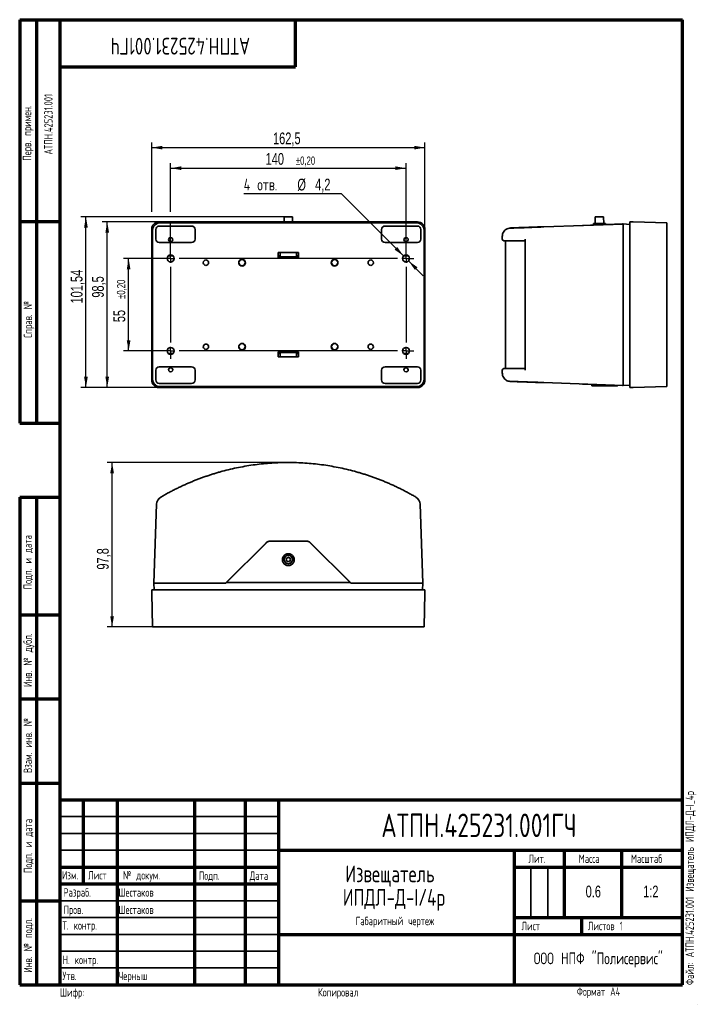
# Model space of a CAD drawing. Header units: millimetres. Extents: x 8 to 210, y -1 to 292.
import ezdxf

# ---------------------------------------------------------------- set-up
doc = ezdxf.new("R2010")
doc.units = ezdxf.units.MM
doc.layers.add('ЦВЕТ_ОСНОВНОЙ_НАДПИСИ_И_РАМКИ', color=7, linetype='Continuous')
doc.layers.add('ЧЕРТЕЖ', color=234, linetype='Continuous', lineweight=25)
doc.styles.add('SLDTEXTSTYLE0', font='TXT', dxfattribs={"width": 0.7, "bigfont": 'bigfont'})
doc.styles.add('SLDTEXTSTYLE1', font='TXT', dxfattribs={"width": 0.7})
doc.styles.add('SLDTEXTSTYLE2', font='TXT', dxfattribs={"width": 0.605, "bigfont": 'bigfont'})
doc.dimstyles.new('SLDDIMSTYLE0', dxfattribs={"dimtxt": 3.5, "dimasz": 3.2, "dimexe": 0, "dimexo": 0.0625, "dimgap": 0.875, "dimtad": 2, "dimlfac": 2, "dimrnd": 1e-09, "dimzin": 12, "dimdsep": 46, "dimtxsty": 'SLDTEXTSTYLE1', "dimsah": 1, "dimcen": 0.09, "dimadec": 0, "dimazin": 3, "dimtfac": 1, "dimtofl": 0, "dimtmove": 0, "dimatfit": 3, "dimfxl": 0, "dimfrac": 2, "dimtolj": 1, "dimtzin": 12, "dimarcsym": 0})
doc.dimstyles.new('SLDDIMSTYLE1', dxfattribs={"dimtxt": 3.5, "dimasz": 3.2, "dimexe": 0, "dimexo": 0.0625, "dimgap": 0.875, "dimtad": 2, "dimlfac": 2, "dimrnd": 1e-09, "dimzin": 12, "dimdsep": 46, "dimtxsty": 'SLDTEXTSTYLE1', "dimsah": 1, "dimcen": 0.09, "dimadec": 0, "dimazin": 3, "dimtol": 1, "dimtp": 0.2, "dimtm": 0.2, "dimtfac": 1, "dimtofl": 0, "dimtmove": 0, "dimatfit": 3, "dimfxl": 0, "dimfrac": 2, "dimtolj": 1, "dimarcsym": 0})
doc.dimstyles.new('SLDDIMSTYLE2', dxfattribs={"dimtxt": 3.5, "dimasz": 3.2, "dimexe": 0, "dimexo": 0.0625, "dimgap": 0.875, "dimtad": 0, "dimtih": 1, "dimtoh": 1, "dimlfac": 2, "dimrnd": 1e-09, "dimzin": 12, "dimdsep": 46, "dimtxsty": 'SLDTEXTSTYLE1', "dimsah": 1, "dimcen": 0, "dimadec": 0, "dimazin": 3, "dimtfac": 1, "dimtofl": 0, "dimtmove": 0, "dimatfit": 3, "dimfxl": 0, "dimfrac": 2, "dimtolj": 1, "dimtzin": 12, "dimarcsym": 0})

# ---------------------------------------------------------------- blocks, each defined once
blk = doc.blocks.new('_D')
at = {"layer": 'ЧЕРТЕЖ'}
for p, q in [((47.24, 234.89), (47.24, 255.45)), ((128.49, 229.65), (128.49, 255.45)), ((47.24, 253.95), (128.49, 253.95)), ((47.24, 229.65), (47.24, 230.37))]:
    blk.add_line(p, q, dxfattribs=at)
for points in [[(47.24, 253.95), (50.44, 253.4), (50.44, 254.5)], [(128.49, 253.95), (125.29, 254.5), (125.29, 253.4)]]:
    blk.add_solid(points, dxfattribs=at)
at = {"layer": 'ЧЕРТЕЖ', "insert": (83.31, 258.46), "char_height": 3.5, "attachment_point": 1, "style": 'SLDTEXTSTYLE1'}
blk.add_mtext('162,5', dxfattribs=at)
blk = doc.blocks.new('_D_1')
at = {"layer": 'ЧЕРТЕЖ'}
for p, q in [((49.46, 231.87), (32.52, 231.87)), ((34.02, 182.62), (34.02, 231.87)), ((49.46, 182.62), (32.52, 182.62))]:
    blk.add_line(p, q, dxfattribs=at)
for points in [[(34.02, 231.87), (33.47, 228.67), (34.57, 228.67)], [(34.02, 182.62), (34.57, 185.82), (33.47, 185.82)]]:
    blk.add_solid(points, dxfattribs=at)
at = {"layer": 'ЧЕРТЕЖ', "insert": (29.51, 209.33), "char_height": 3.5, "attachment_point": 1, "rotation": 90, "style": 'SLDTEXTSTYLE1'}
blk.add_mtext('98,5', dxfattribs=at)
blk = doc.blocks.new('_D_2')
at = {"layer": 'ЧЕРТЕЖ'}
for p, q in [((52.86, 220.99), (38.88, 220.99)), ((40.38, 193.49), (40.38, 220.99)), ((52.86, 193.49), (38.88, 193.49))]:
    blk.add_line(p, q, dxfattribs=at)
for points in [[(40.38, 220.99), (39.83, 217.79), (40.93, 217.79)], [(40.38, 193.49), (40.93, 196.69), (39.83, 196.69)]]:
    blk.add_solid(points, dxfattribs=at)
at = {"layer": 'ЧЕРТЕЖ', "attachment_point": 1, "rotation": 90, "style": 'SLDTEXTSTYLE1'}
for s, insert, char_height in [('±0,20', (36.91, 208.97), 2.45), ('55', (35.86, 202.04), 3.5)]:
    blk.add_mtext(s, dxfattribs=dict(at, insert=insert, char_height=char_height))
blk = doc.blocks.new('_D_3')
at = {"layer": 'ЧЕРТЕЖ'}
for p, q in [((52.86, 234.89), (52.86, 249.34)), ((122.86, 220.99), (122.86, 249.34)), ((52.86, 247.84), (122.86, 247.84)), ((52.86, 220.99), (52.86, 231.89))]:
    blk.add_line(p, q, dxfattribs=at)
for points in [[(52.86, 247.84), (56.06, 247.29), (56.06, 248.39)], [(122.86, 247.84), (119.66, 248.39), (119.66, 247.29)]]:
    blk.add_solid(points, dxfattribs=at)
at = {"layer": 'ЧЕРТЕЖ', "attachment_point": 1, "style": 'SLDTEXTSTYLE1'}
for s, insert, char_height in [('140', (81.1, 252.35), 3.5), ('±0,20', (90.11, 251.31), 2.45)]:
    blk.add_mtext(s, dxfattribs=dict(at, insert=insert, char_height=char_height))
blk = doc.blocks.new('_D_4')
at = {"layer": 'ЧЕРТЕЖ'}
for p, q in [((87.86, 233.39), (26.19, 233.39)), ((27.69, 182.62), (27.69, 233.39)), ((49.46, 182.62), (26.19, 182.62))]:
    blk.add_line(p, q, dxfattribs=at)
for points in [[(27.69, 233.39), (27.14, 230.19), (28.24, 230.19)], [(27.69, 182.62), (28.24, 185.82), (27.14, 185.82)]]:
    blk.add_solid(points, dxfattribs=at)
at = {"layer": 'ЧЕРТЕЖ', "insert": (23.18, 207.6), "char_height": 3.5, "attachment_point": 1, "rotation": 90, "style": 'SLDTEXTSTYLE1'}
blk.add_mtext('101,54', dxfattribs=at)
blk = doc.blocks.new('_D_5')
at = {"layer": 'ЧЕРТЕЖ'}
for p, q in [((103.65, 240.21), (74.61, 240.21)), ((122.12, 221.74), (103.65, 240.21)), ((123.61, 220.25), (127.99, 215.87))]:
    blk.add_line(p, q, dxfattribs=at)
for points in [[(122.12, 221.74), (120.25, 224.39), (119.47, 223.61)], [(123.61, 220.25), (125.48, 217.6), (126.26, 218.38)]]:
    blk.add_solid(points, dxfattribs=at)
at = {"layer": 'ЧЕРТЕЖ', "char_height": 3.5, "attachment_point": 1}
for s, insert, style in [('4 отв.', (74.61, 244.72), 'SLDTEXTSTYLE0'), ('%%c', (90.55, 244.72), 'SLDTEXTSTYLE1'), ('4,2', (95.82, 244.72), 'SLDTEXTSTYLE1')]:
    blk.add_mtext(s, dxfattribs=dict(at, insert=insert, style=style))
blk = doc.blocks.new('SW_CENTERMARKSYMBOL_0')
at = {"layer": 'ЧЕРТЕЖ', "color": 0}
for p, q in [((-1.25, 0), (-2.3, 0)), ((0, 0), (-1.25, 0)), ((0, 1.25), (0, 2.3)), ((0, 0), (0, 1.25)), ((0, 0), (0, -1.25)), ((0, 0), (1.25, 0)), ((70, 1.25), (70, 2.3)), ((70, 0), (70, 1.25)), ((0, -2.5), (0, -25)), ((67.5, 0), (2.5, 0)), ((70, 0), (68.75, 0)), ((70, 0), (70, -1.25)), ((70, 0), (71.25, 0)), ((70, -2.5), (70, -25)), ((71.25, 0), (72.3, 0)), ((0, -27.5), (0, -26.25)), ((70, -27.5), (70, -26.25)), ((-1.25, -27.5), (-2.3, -27.5)), ((0, -27.5), (-1.25, -27.5)), ((0, -27.5), (0, -28.75)), ((0, -27.5), (1.25, -27.5)), ((0, -28.75), (0, -29.8)), ((67.5, -27.5), (2.5, -27.5)), ((70, -27.5), (68.75, -27.5)), ((70, -27.5), (70, -28.75)), ((70, -27.5), (71.25, -27.5)), ((70, -28.75), (70, -29.8)), ((71.25, -27.5), (72.3, -27.5))]:
    blk.add_line(p, q, dxfattribs=at)
blk = doc.blocks.new('_D_6')
at = {"layer": 'ЧЕРТЕЖ'}
for p, q in [((87.86, 160.32), (33.97, 160.32)), ((35.47, 111.42), (35.47, 160.32)), ((49.72, 111.42), (33.97, 111.42))]:
    blk.add_line(p, q, dxfattribs=at)
for points in [[(35.47, 160.32), (34.92, 157.12), (36.02, 157.12)], [(35.47, 111.42), (36.02, 114.62), (34.92, 114.62)]]:
    blk.add_solid(points, dxfattribs=at)
at = {"layer": 'ЧЕРТЕЖ', "insert": (30.96, 128.46), "char_height": 3.5, "attachment_point": 1, "rotation": 90, "style": 'SLDTEXTSTYLE1'}
blk.add_mtext('97,8', dxfattribs=at)

msp = doc.modelspace()

# ---------------------------------------------------------------- linework, layer by layer
at = {"color": 7, "linetype": 'Continuous', "lineweight": 35}
for p, q in [((49.4631, 231.8708), (126.2646, 231.8708)), ((49.725, 231.5828), (126.0028, 231.5828)), ((86.6139, 233.3896), (86.6139, 231.8708)), ((89.1139, 231.8708), (89.1139, 233.3896)), ((178.6154, 231.3593), (182.1149, 231.4204)), ((178.6154, 231.3593), (178.6224, 230.9567)), ((179.0804, 233.3678), (181.58, 233.4114)), ((179.0804, 233.3678), (179.1153, 231.3681)), ((181.58, 233.4114), (181.6149, 231.4117)), ((182.1149, 231.4204), (182.1208, 231.0788)), ((189.369, 229.6454), (189.369, 231.8708)), ((189.369, 231.8708), (190.369, 231.8446)), ((190.369, 231.8446), (200.369, 231.5828)), ((47.2377, 184.8439), (47.2377, 229.6454)), ((47.5257, 185.1057), (47.5257, 229.3835)), ((48.4734, 226.759), (48.4734, 229.609)), ((49.4995, 230.6351), (59.0995, 230.6351)), ((60.1257, 229.609), (60.1257, 226.759)), ((115.602, 229.609), (115.602, 226.759)), ((126.2282, 230.6351), (116.6282, 230.6351)), ((127.2544, 226.759), (127.2544, 229.609)), ((128.202, 229.3835), (128.202, 185.1057)), ((128.4901, 229.6454), (128.4901, 184.8439)), ((163.8431, 230.4195), (187.369, 231.2411)), ((174.8726, 230.8257), (174.873, 230.8047)), ((175.3118, 230.841), (187.1691, 231.2551)), ((187.1691, 231.2551), (187.369, 231.2446)), ((189.369, 231.1398), (187.369, 231.2446)), ((187.369, 228.7446), (187.369, 231.2446)), ((187.369, 185.7446), (187.369, 228.7446)), ((189.369, 184.8439), (189.369, 229.6454)), ((200.369, 185.1057), (200.369, 229.3835)), ((59.0995, 225.7328), (49.4995, 225.7328)), ((116.6282, 225.7328), (126.2282, 225.7328)), ((151.469, 227.5732), (151.469, 226.7446)), ((151.969, 226.2446), (158.225, 226.2446)), ((152.469, 226.2446), (152.469, 188.2446)), ((158.225, 226.5403), (158.225, 187.949)), ((84.8639, 221.2446), (84.8639, 222.7446)), ((84.8639, 222.7446), (90.8639, 222.7446)), ((85.4686, 222.5994), (85.4686, 222.7446)), ((85.4686, 222.5994), (85.4686, 221.4946)), ((90.2591, 222.7446), (90.2591, 222.5994)), ((90.2591, 221.4946), (90.2591, 222.5994)), ((90.8639, 222.7446), (90.8639, 221.2446)), ((52.129, 221.7446), (53.5987, 221.7446)), ((84.8639, 221.7446), (85.4686, 221.7446)), ((90.8639, 221.2446), (84.8639, 221.2446)), ((85.4686, 221.4946), (90.2591, 221.4946)), ((90.2591, 221.7446), (90.8639, 221.7446)), ((122.129, 221.7446), (123.5987, 221.7446)), ((53.5987, 192.7446), (52.129, 192.7446)), ((90.8639, 193.2446), (84.8639, 193.2446)), ((84.8639, 193.2446), (84.8639, 191.7446)), ((85.4686, 192.7446), (84.8639, 192.7446)), ((84.8639, 191.7446), (90.8639, 191.7446)), ((85.4686, 192.9946), (90.2591, 192.9946)), ((85.4686, 191.8899), (85.4686, 192.9946)), ((85.4686, 191.8899), (85.4686, 191.7446)), ((90.2591, 192.9946), (90.2591, 191.8899)), ((90.8639, 192.7446), (90.2591, 192.7446)), ((90.2591, 191.7446), (90.2591, 191.8899)), ((90.8639, 191.7446), (90.8639, 193.2446)), ((123.5987, 192.7446), (122.129, 192.7446)), ((48.4734, 187.7303), (48.4734, 184.8803)), ((59.0995, 188.7565), (49.4995, 188.7565)), ((60.1257, 184.8803), (60.1257, 187.7303)), ((115.602, 187.7303), (115.602, 184.8803)), ((126.2282, 188.7565), (116.6282, 188.7565)), ((127.2544, 184.8803), (127.2544, 187.7303)), ((151.469, 187.7446), (151.469, 186.9161)), ((158.225, 188.2446), (151.969, 188.2446)), ((187.369, 183.2446), (187.369, 185.7446)), ((189.369, 182.6184), (189.369, 184.8439)), ((126.2646, 182.6184), (49.4631, 182.6184)), ((49.4995, 183.8541), (59.0995, 183.8541)), ((126.0028, 182.9065), (49.725, 182.9065)), ((116.6282, 183.8541), (126.2282, 183.8541)), ((163.8431, 184.0697), (187.369, 183.2482)), ((174.8726, 183.6636), (174.873, 183.6846)), ((187.1691, 183.2342), (175.3118, 183.6482)), ((178.1198, 183.5502), (178.1198, 183.1386)), ((185.61, 183.0078), (178.1198, 183.1386)), ((185.6198, 183.2883), (185.61, 183.0078)), ((187.369, 183.2446), (187.1691, 183.2342)), ((187.369, 183.2446), (189.369, 183.3495)), ((189.369, 182.6184), (190.369, 182.6446)), ((200.369, 182.9065), (190.369, 182.6446)), ((48.689, 147.9436), (47.8674, 124.4176)), ((127.8603, 124.4176), (127.0388, 147.9436)), ((81.2681, 136.452), (69.2281, 124.4176)), ((81.3388, 136.4747), (69.4779, 124.6175)), ((93.3283, 136.9205), (82.3994, 136.9205)), ((82.3995, 136.9139), (93.3283, 136.9139)), ((106.2498, 124.6175), (94.3889, 136.4748)), ((106.4996, 124.4176), (94.4597, 136.452)), ((87.8639, 132.0463), (87.8639, 132.0463)), ((86.1139, 131.4214), (86.1139, 131.4149)), ((86.6139, 131.4563), (86.6139, 131.4214)), ((89.1139, 131.4214), (89.1139, 131.4563)), ((89.6139, 131.4149), (89.6139, 131.4214)), ((47.8639, 124.4176), (47.9687, 122.4176)), ((47.8639, 124.4176), (50.3639, 124.4176)), ((69.2783, 124.4176), (50.3639, 124.4176)), ((69.4779, 124.6175), (69.2783, 124.4176)), ((69.4779, 124.6175), (106.2498, 124.6175)), ((106.4495, 124.4176), (106.2498, 124.6175)), ((106.4495, 124.4176), (125.3639, 124.4176)), ((125.3618, 124.4176), (106.4996, 124.4176)), ((125.3639, 124.4176), (127.8639, 124.4176)), ((127.7591, 122.4176), (127.8639, 124.4176)), ((47.2377, 122.4176), (47.2639, 121.4176)), ((47.2377, 122.4176), (49.4631, 122.4176)), ((47.5257, 111.4176), (47.2639, 121.4176)), ((49.4631, 122.4176), (126.2646, 122.4176)), ((126.2646, 122.4176), (128.4901, 122.4176)), ((128.4639, 121.4176), (128.202, 111.4176)), ((128.4901, 122.4176), (128.4639, 121.4176)), ((49.725, 111.4176), (126.0028, 111.4176))]:
    msp.add_line(p, q, dxfattribs=at)
for centre, radius, start, end in [((49.4631, 229.6454), 2.2254, 90, 180), ((87.5515, 215.4892), 17.9249, 89.001369, 92.998326), ((88.1763, 215.4892), 17.9249, 87.001674, 90.998631), ((126.2646, 229.6454), 2.2254, 0, 90), ((49.4995, 229.609), 1.0262, 90, 180), ((59.0995, 229.609), 1.0262, 0, 90), ((116.6282, 229.609), 1.0262, 90, 180), ((126.2282, 229.609), 1.0262, 0, 90), ((49.4995, 226.759), 1.0262, 180, 270), ((52.8639, 226.6196), 0.625, 90, 223.958105), ((52.8639, 226.6196), 0.625, 316.041895, 90), ((59.0995, 226.759), 1.0262, 270, 0), ((116.6282, 226.759), 1.0262, 180, 270), ((122.8639, 226.6196), 0.625, 90, 223.958105), ((122.8639, 226.6196), 0.625, 316.041895, 90), ((126.2282, 226.759), 1.0262, 270, 0), ((151.969, 226.7446), 0.5, 180, 270), ((52.8639, 220.9946), 1.05, 90, 270), ((52.8639, 220.9946), 1.05, 270, 90), ((63.3639, 219.7446), 0.8, 90, 270), ((63.3639, 219.7446), 0.8, 270, 90), ((74.1139, 219.7446), 1, 90, 270), ((74.1139, 219.7446), 0.9214, 90, 270), ((74.1139, 219.7446), 1, 270, 90), ((74.1139, 219.7446), 0.9214, 270, 90), ((101.6139, 219.7446), 1, 90, 270), ((101.6139, 219.7446), 0.9214, 90, 270), ((101.6139, 219.7446), 1, 270, 90), ((101.6139, 219.7446), 0.9214, 270, 90), ((112.3639, 219.7446), 0.8, 90, 270), ((112.3639, 219.7446), 0.8, 270, 90), ((122.8639, 220.9946), 1.05, 90, 270), ((122.8639, 220.9946), 1.05, 270, 90), ((52.8639, 193.4946), 1.05, 90, 270), ((52.8639, 193.4946), 1.05, 270, 90), ((63.3639, 194.7446), 0.8, 90, 270), ((63.3639, 194.7446), 0.8, 270, 90), ((74.1139, 194.7446), 1, 90, 270), ((74.1139, 194.7446), 0.9214, 90, 270), ((74.1139, 194.7446), 1, 270, 90), ((74.1139, 194.7446), 0.9214, 270, 90), ((101.6139, 194.7446), 1, 90, 270), ((101.6139, 194.7446), 0.9214, 90, 270), ((101.6139, 194.7446), 1, 270, 90), ((101.6139, 194.7446), 0.9214, 270, 90), ((112.3639, 194.7446), 0.8, 90, 270), ((112.3639, 194.7446), 0.8, 270, 90), ((122.8639, 193.4946), 1.05, 90, 270), ((122.8639, 193.4946), 1.05, 270, 90), ((49.4995, 187.7303), 1.0262, 90, 180), ((52.8639, 187.8696), 0.625, 136.041895, 270), ((52.8639, 187.8696), 0.625, 270, 43.958105), ((59.0995, 187.7303), 1.0262, 0, 90), ((116.6282, 187.7303), 1.0262, 90, 180), ((122.8639, 187.8696), 0.625, 136.041895, 270), ((122.8639, 187.8696), 0.625, 270, 43.958105), ((126.2282, 187.7303), 1.0262, 0, 90), ((151.969, 187.7446), 0.5, 90, 180), ((49.4631, 184.8439), 2.2254, 180, 270), ((49.4995, 184.8803), 1.0262, 180, 270), ((59.0995, 184.8803), 1.0262, 270, 0), ((116.6282, 184.8803), 1.0262, 180, 270), ((126.2282, 184.8803), 1.0262, 270, 0), ((126.2646, 184.8439), 2.2254, 270, 0), ((51.1874, 147.8563), 2.5, 120.389906, 178), ((124.5403, 147.8563), 2.5, 2, 59.610094), ((87.8637, 131.4214), 1.7497, 89.993235, 270.006765), ((87.8637, 131.4563), 1.2498, 89.992977, 270.007023), ((87.8638, 131.4563), 0.6249, 89.993395, 270.006605), ((87.8638, 131.4214), 0.6249, 89.995166, 178.397341), ((87.8641, 131.4214), 1.7497, 269.993235, 90.006765), ((87.864, 131.4563), 1.2498, 269.992977, 90.007023), ((87.8639, 131.4563), 0.6249, 269.993395, 90.006605), ((87.8639, 131.4214), 0.6249, 1.60308, 90.006014), ((87.8638, 131.4215), 1.2499, 180.004364, 270.004363), ((87.864, 131.4215), 1.2499, 269.995637, 359.995636)]:
    msp.add_arc(centre, radius, start, end, dxfattribs=at)
for points, knots in [([(49.725, 231.5828), (49.4657, 231.5828), (49.186, 231.5355), (48.6446, 231.3212), (48.3845, 231.1534), (47.9551, 230.724), (47.7873, 230.4639), (47.573, 229.9225), (47.5257, 229.6428), (47.5257, 229.3835)], [0, 0, 0, 0, 0.25, 0.25, 0.5, 0.5, 0.75, 0.75, 1, 1, 1, 1]), ([(128.202, 229.3835), (128.202, 229.6428), (128.1548, 229.9225), (127.9405, 230.4639), (127.7726, 230.724), (127.3433, 231.1534), (127.0832, 231.3212), (126.5417, 231.5355), (126.262, 231.5828), (126.0028, 231.5828)], [0, 0, 0, 0, 0.25, 0.25, 0.5, 0.5, 0.75, 0.75, 1, 1, 1, 1]), ([(200.369, 231.5828), (200.369, 231.5828), (200.369, 231.5355), (200.369, 231.3212), (200.369, 231.1534), (200.369, 230.724), (200.369, 230.4639), (200.369, 229.9225), (200.369, 229.6428), (200.369, 229.3835)], [0, 0, 0, 0, 0.25, 0.25, 0.5, 0.5, 0.75, 0.75, 1, 1, 1, 1]), ([(153.4523, 230.0192), (153.2745, 229.9697), (152.9409, 229.8767), (152.4382, 229.5778), (151.9789, 229.1415), (151.6647, 228.5965), (151.494, 228.0537), (151.4778, 227.7182), (151.4692, 227.5403)], [0, 0, 0, 0, 0.16069153, 0.30151796, 0.50672761, 0.70754278, 0.84493599, 1, 1, 1, 1]), ([(163.4675, 230.3663), (163.0251, 230.3487), (162.0283, 230.3089), (160.6037, 230.2533), (159.1562, 230.1981), (157.8029, 230.1481), (156.6426, 230.1068), (155.6731, 230.0739), (154.8868, 230.0487), (154.2452, 230.0299), (153.7766, 230.0183), (153.492, 230.0138), (153.4736, 230.0171), (153.4651, 230.0186)], [0, 0, 0, 0, 0.06813208, 0.15354621, 0.2440135, 0.33952784, 0.44008611, 0.52773296, 0.61886569, 0.71347563, 0.81155362, 0.91308922, 1, 1, 1, 1]), ([(163.8431, 230.4195), (163.1836, 230.3965), (161.8655, 230.3505), (160.138, 230.2902), (158.5997, 230.2364), (157.2726, 230.1901), (156.1573, 230.1512), (155.2758, 230.1204), (154.6138, 230.0973), (154.1673, 230.0817), (153.9147, 230.0728), (153.9035, 230.0724), (153.8986, 230.0723)], [0, 0, 0, 0, 0.10455397, 0.20897019, 0.31352281, 0.41809733, 0.52263712, 0.6271749, 0.72574408, 0.82431129, 0.92287731, 1, 1, 1, 1]), ([(163.468, 230.3637), (163.5117, 230.3751), (163.6349, 230.4075), (163.7615, 230.4148), (163.8431, 230.4195)], [0, 0, 0, 0, 0.3550923, 1, 1, 1, 1]), ([(187.369, 231.2411), (187.369, 231.2406), (187.369, 231.2395), (187.369, 231.2311), (187.369, 231.2175), (187.369, 231.1984), (187.369, 231.1738), (187.369, 231.1437), (187.369, 231.1082), (187.369, 231.0672), (187.369, 230.9764), (187.369, 230.8085), (187.369, 230.5193), (187.369, 230.1719), (187.369, 229.8471), (187.369, 229.5767), (187.369, 229.3753), (187.369, 229.1689), (187.369, 228.9574), (187.369, 228.8146), (187.369, 228.7426)], [0, 0, 0, 0, 0.03069083, 0.06105539, 0.09115966, 0.12107132, 0.15085937, 0.18059369, 0.21034451, 0.24018196, 0.27017556, 0.38595753, 0.50002614, 0.61391063, 0.72987648, 0.78368279, 0.83718993, 0.89080843, 0.9449463, 1, 1, 1, 1]), ([(52.414, 226.1858), (52.4721, 226.1255), (52.5424, 226.0771), (52.6965, 226.0117), (52.7802, 225.9946), (52.8639, 225.9946)], [0, 0, 0, 0, 0.5, 0.5, 1, 1, 1, 1]), ([(52.8639, 225.9946), (52.9476, 225.9946), (53.0312, 226.0117), (53.1853, 226.0771), (53.2557, 226.1255), (53.3138, 226.1858)], [0, 0, 0, 0, 0.5, 0.5, 1, 1, 1, 1]), ([(122.414, 226.1858), (122.4721, 226.1255), (122.5424, 226.0771), (122.6965, 226.0117), (122.7802, 225.9946), (122.8639, 225.9946)], [0, 0, 0, 0, 0.5, 0.5, 1, 1, 1, 1]), ([(122.8639, 225.9946), (122.9476, 225.9946), (123.0312, 226.0117), (123.1853, 226.0771), (123.2557, 226.1255), (123.3138, 226.1858)], [0, 0, 0, 0, 0.5, 0.5, 1, 1, 1, 1]), ([(158.2312, 226.5403), (158.2293, 226.5538), (158.2203, 226.6179), (158.2483, 226.6887), (158.2703, 226.7446)], [0, 0, 0, 0, 0.21024069, 1, 1, 1, 1]), ([(52.8639, 188.4946), (52.7802, 188.4946), (52.6965, 188.4776), (52.5424, 188.4121), (52.4721, 188.3637), (52.414, 188.3035)], [0, 0, 0, 0, 0.5, 0.5, 1, 1, 1, 1]), ([(53.3138, 188.3035), (53.2557, 188.3637), (53.1853, 188.4121), (53.0312, 188.4776), (52.9476, 188.4946), (52.8639, 188.4946)], [0, 0, 0, 0, 0.5, 0.5, 1, 1, 1, 1]), ([(122.8639, 188.4946), (122.7802, 188.4946), (122.6965, 188.4776), (122.5424, 188.4121), (122.4721, 188.3637), (122.414, 188.3035)], [0, 0, 0, 0, 0.5, 0.5, 1, 1, 1, 1]), ([(123.3138, 188.3035), (123.2557, 188.3637), (123.1853, 188.4121), (123.0312, 188.4776), (122.9476, 188.4946), (122.8639, 188.4946)], [0, 0, 0, 0, 0.5, 0.5, 1, 1, 1, 1]), ([(158.2312, 187.949), (158.2293, 187.9355), (158.2203, 187.8714), (158.2483, 187.8006), (158.2703, 187.7446)], [0, 0, 0, 0, 0.21022142, 1, 1, 1, 1]), ([(47.5257, 185.1057), (47.5257, 184.8465), (47.573, 184.5668), (47.7873, 184.0253), (47.9551, 183.7652), (48.3845, 183.3359), (48.6446, 183.1681), (49.186, 182.9537), (49.4657, 182.9065), (49.725, 182.9065)], [0, 0, 0, 0, 0.25, 0.25, 0.5, 0.5, 0.75, 0.75, 1, 1, 1, 1]), ([(126.0028, 182.9065), (126.262, 182.9065), (126.5417, 182.9537), (127.0832, 183.1681), (127.3433, 183.3359), (127.7726, 183.7652), (127.9405, 184.0253), (128.1548, 184.5668), (128.202, 184.8465), (128.202, 185.1057)], [0, 0, 0, 0, 0.25, 0.25, 0.5, 0.5, 0.75, 0.75, 1, 1, 1, 1]), ([(151.4692, 186.9489), (151.4778, 186.7711), (151.494, 186.4356), (151.6647, 185.8928), (151.9789, 185.3478), (152.4382, 184.9114), (152.9409, 184.6125), (153.2745, 184.5196), (153.4523, 184.47)], [0, 0, 0, 0, 0.15506401, 0.29245723, 0.4932724, 0.69848206, 0.83930848, 1, 1, 1, 1]), ([(153.4523, 184.47), (153.4822, 184.4666), (153.5428, 184.4597), (153.8397, 184.4449), (154.304, 184.4256), (154.9642, 184.4009), (155.8293, 184.3702), (156.9141, 184.333), (158.2288, 184.2891), (159.7921, 184.2378), (161.5251, 184.182), (162.8481, 184.1404), (163.48, 184.1206)], [0, 0, 0, 0, 0.08988499, 0.18225379, 0.27711647, 0.37448388, 0.47436833, 0.57678261, 0.68173796, 0.78924985, 0.89934418, 1, 1, 1, 1]), ([(187.369, 185.7467), (187.369, 185.7065), (187.369, 185.6267), (187.369, 185.5077), (187.369, 185.3903), (187.369, 185.2744), (187.369, 185.16), (187.369, 185.0472), (187.369, 184.9359), (187.369, 184.8261), (187.369, 184.6152), (187.369, 184.3175), (187.369, 183.9704), (187.369, 183.6809), (187.369, 183.4976), (187.369, 183.3869), (187.369, 183.3247), (187.369, 183.2806), (187.369, 183.2532), (187.369, 183.2499), (187.369, 183.2482)], [0, 0, 0, 0, 0.03069083, 0.06105539, 0.09115966, 0.12107132, 0.15085937, 0.18059369, 0.21034451, 0.24018196, 0.27017556, 0.38595753, 0.50002614, 0.61391063, 0.72987648, 0.78368279, 0.83718993, 0.89080843, 0.9449463, 1, 1, 1, 1]), ([(200.369, 185.1057), (200.369, 184.8465), (200.369, 184.5668), (200.369, 184.0253), (200.369, 183.7652), (200.369, 183.3359), (200.369, 183.1681), (200.369, 182.9537), (200.369, 182.9065), (200.369, 182.9065)], [0, 0, 0, 0, 0.25, 0.25, 0.5, 0.5, 0.75, 0.75, 1, 1, 1, 1]), ([(153.8986, 184.417), (153.8934, 184.4172), (153.8643, 184.4182), (154.0128, 184.413), (154.3765, 184.4003), (155.0181, 184.3779), (155.8972, 184.3472), (157.0179, 184.3081), (158.3736, 184.2607), (159.9643, 184.2052), (161.7651, 184.1423), (163.1501, 184.0939), (163.8431, 184.0697)], [0, 0, 0, 0, 0.0214423, 0.12000915, 0.23001395, 0.34002131, 0.45002716, 0.56002994, 0.67006492, 0.78009649, 0.88998386, 1, 1, 1, 1]), ([(49.9227, 150.0128), (50.0893, 150.11), (50.4222, 150.3042), (50.9242, 150.5906), (51.4277, 150.873), (51.9328, 151.1513), (52.4396, 151.4253), (52.9479, 151.6952), (53.4577, 151.9609), (53.969, 152.2224), (54.4818, 152.4797), (54.9959, 152.7328), (55.5115, 152.9817), (56.0284, 153.2264), (56.5466, 153.467), (57.0661, 153.7033), (57.5868, 153.9354), (58.1087, 154.1633), (58.6317, 154.3871), (59.1559, 154.6066), (59.6812, 154.8219), (60.2076, 155.033), (60.7349, 155.2399), (61.2633, 155.4426), (61.7926, 155.6411), (62.3228, 155.8354), (62.8539, 156.0255), (63.3859, 156.2114), (63.9187, 156.3931), (64.4522, 156.5707), (64.9865, 156.744), (65.5215, 156.9132), (66.0572, 157.0781), (66.5935, 157.2389), (67.1305, 157.3955), (67.668, 157.548), (69.6315, 158.0891), (73.0506, 158.8966), (77.9649, 159.7169), (82.9085, 160.2085), (87.8638, 160.3721), (92.8192, 160.2085), (97.7628, 159.7169), (102.6771, 158.8966), (106.2884, 158.0438), (108.6304, 157.3883), (109.7355, 157.0607), (110.8377, 156.7154), (111.9369, 156.3524), (113.0327, 155.9716), (114.1248, 155.573), (115.2129, 155.1566), (116.2967, 154.7224), (117.376, 154.2704), (118.4503, 153.8007), (119.5195, 153.3131), (120.5831, 152.8077), (121.6408, 152.2846), (122.6925, 151.7438), (123.7375, 151.185), (124.7765, 150.6097), (125.4619, 150.2119), (125.805, 150.0128)], [0, 0, 0, 0, 0.00727244, 0.01453732, 0.02179464, 0.02904439, 0.03628658, 0.0435212, 0.05074826, 0.05796776, 0.0651797, 0.07238407, 0.07958089, 0.08677014, 0.09395183, 0.10112596, 0.10829253, 0.11545154, 0.122603, 0.12974689, 0.13688323, 0.144012, 0.15113322, 0.15824689, 0.16535299, 0.17245154, 0.17954254, 0.18662598, 0.19370186, 0.20077019, 0.20783096, 0.21488419, 0.22192985, 0.22896797, 0.23599853, 0.24302154, 0.250037, 0.31280406, 0.37538687, 0.43778574, 0.50000097, 0.56221531, 0.62461388, 0.68719699, 0.74996495, 0.76442094, 0.77890841, 0.79342736, 0.80797779, 0.82255971, 0.83717312, 0.85181802, 0.86649442, 0.88120232, 0.89594173, 0.91071265, 0.92551507, 0.94034902, 0.95521448, 0.97011146, 0.98503996, 1, 1, 1, 1]), ([(81.2681, 136.452), (81.2868, 136.4703), (81.3243, 136.5067), (81.3839, 136.5578), (81.4458, 136.6061), (81.5315, 136.6664), (81.644, 136.7339), (81.7862, 136.8011), (81.9343, 136.8541), (82.0868, 136.892), (82.2424, 136.916), (82.3471, 136.919), (82.3994, 136.9205)], [0, 0, 0, 0, 0.06247331, 0.12487027, 0.18734205, 0.2500393, 0.37505005, 0.5001426, 0.62497298, 0.75010909, 0.87503688, 1, 1, 1, 1]), ([(82.3995, 136.9139), (82.368, 136.9135), (82.3056, 136.9125), (82.213, 136.9044), (82.1227, 136.8915), (82.0344, 136.8733), (81.9484, 136.8499), (81.8644, 136.8213), (81.7827, 136.7874), (81.7031, 136.7484), (81.6256, 136.7041), (81.5504, 136.6546), (81.4773, 136.5998), (81.4062, 136.5401), (81.3614, 136.4967), (81.3388, 136.4747)], [0, 0, 0, 0, 0.08012932, 0.15868149, 0.23591939, 0.31211954, 0.38756983, 0.46256682, 0.53741245, 0.61241046, 0.6878628, 0.76406597, 0.84130786, 0.91986492, 1, 1, 1, 1]), ([(93.3283, 136.9205), (93.3545, 136.9201), (93.4068, 136.9194), (93.485, 136.9134), (93.563, 136.9038), (93.6663, 136.8858), (93.7936, 136.854), (93.9416, 136.801), (94.0839, 136.7339), (94.2185, 136.6529), (94.3455, 136.5599), (94.4216, 136.488), (94.4597, 136.452)], [0, 0, 0, 0, 0.06245002, 0.12483367, 0.18730232, 0.25000669, 0.37503355, 0.50012794, 0.62494677, 0.75005724, 0.87498284, 1, 1, 1, 1]), ([(94.3889, 136.4748), (94.3663, 136.4967), (94.3215, 136.5402), (94.2504, 136.5999), (94.1773, 136.6546), (94.1021, 136.7041), (94.0247, 136.7484), (93.9451, 136.7874), (93.8633, 136.8213), (93.7794, 136.8499), (93.6933, 136.8733), (93.6051, 136.8915), (93.5148, 136.9044), (93.4222, 136.9125), (93.3598, 136.9135), (93.3283, 136.9139)], [0, 0, 0, 0, 0.08013508, 0.15869214, 0.23593403, 0.3121372, 0.38758954, 0.46258755, 0.53743318, 0.61243017, 0.68788046, 0.76408061, 0.84131851, 0.91987068, 1, 1, 1, 1]), ([(87.8639, 129.6657), (87.8322, 129.6662), (87.7691, 129.6672), (87.675, 129.675), (87.5819, 129.6874), (87.4897, 129.705), (87.3985, 129.7276), (87.3083, 129.7552), (87.1372, 129.8179), (86.8956, 129.9421), (86.6182, 130.1694), (86.3916, 130.4475), (86.2559, 130.7088), (86.1804, 130.9248), (86.1421, 131.0844), (86.1182, 131.2482), (86.1153, 131.3591), (86.1139, 131.4149)], [0, 0, 0, 0, 0.03458247, 0.06890722, 0.10307377, 0.13718301, 0.17133632, 0.20563474, 0.24017798, 0.37039654, 0.500017, 0.62922723, 0.75981105, 0.81941226, 0.87893815, 0.9389511, 1, 1, 1, 1]), ([(89.6139, 131.4149), (89.6134, 131.383), (89.6125, 131.3193), (89.6047, 131.2246), (89.5923, 131.1312), (89.5747, 131.0391), (89.5521, 130.9482), (89.5244, 130.8587), (89.4611, 130.6883), (89.3363, 130.4477), (89.1098, 130.1697), (88.8323, 129.9422), (88.5698, 129.8072), (88.3529, 129.7324), (88.1927, 129.694), (88.0293, 129.6701), (87.9192, 129.6672), (87.8639, 129.6657)], [0, 0, 0, 0, 0.03494645, 0.06951441, 0.10380403, 0.13791787, 0.1719601, 0.20603554, 0.2402487, 0.37058883, 0.50004086, 0.62942179, 0.75987837, 0.82006387, 0.87978371, 0.93958182, 1, 1, 1, 1]), ([(50.3659, 124.4176), (50.3258, 124.4176), (50.2459, 124.4176), (50.127, 124.4176), (50.0095, 124.4176), (49.8936, 124.4176), (49.7793, 124.4176), (49.6664, 124.4176), (49.5551, 124.4176), (49.4454, 124.4176), (49.2344, 124.4176), (48.9368, 124.4176), (48.5896, 124.4176), (48.3002, 124.4176), (48.1168, 124.4176), (48.0062, 124.4176), (47.944, 124.4176), (47.8999, 124.4176), (47.8724, 124.4176), (47.8691, 124.4176), (47.8674, 124.4176)], [0, 0, 0, 0, 0.03069083, 0.06105539, 0.09115966, 0.12107132, 0.15085937, 0.18059369, 0.21034451, 0.24018196, 0.27017556, 0.38595753, 0.50002614, 0.61391063, 0.72987648, 0.78368279, 0.83718993, 0.89080843, 0.9449463, 1, 1, 1, 1]), ([(127.8603, 124.4176), (127.8598, 124.4176), (127.8588, 124.4176), (127.8503, 124.4176), (127.8367, 124.4176), (127.8176, 124.4176), (127.793, 124.4176), (127.7629, 124.4176), (127.7274, 124.4176), (127.6864, 124.4176), (127.5956, 124.4176), (127.4277, 124.4176), (127.1385, 124.4176), (126.7912, 124.4176), (126.4664, 124.4176), (126.1959, 124.4176), (125.9946, 124.4176), (125.7882, 124.4176), (125.5767, 124.4176), (125.4339, 124.4176), (125.3618, 124.4176)], [0, 0, 0, 0, 0.03069083, 0.06105539, 0.09115966, 0.12107132, 0.15085937, 0.18059369, 0.21034451, 0.24018196, 0.27017556, 0.38595753, 0.50002614, 0.61391063, 0.72987648, 0.78368279, 0.83718993, 0.89080843, 0.9449463, 1, 1, 1, 1]), ([(49.725, 111.4176), (49.4657, 111.4176), (49.186, 111.4176), (48.6446, 111.4176), (48.3845, 111.4176), (47.9551, 111.4176), (47.7873, 111.4176), (47.573, 111.4176), (47.5257, 111.4176), (47.5257, 111.4176)], [0, 0, 0, 0, 0.25, 0.25, 0.5, 0.5, 0.75, 0.75, 1, 1, 1, 1]), ([(128.202, 111.4176), (128.202, 111.4176), (128.1548, 111.4176), (127.9405, 111.4176), (127.7726, 111.4176), (127.3433, 111.4176), (127.0832, 111.4176), (126.5417, 111.4176), (126.262, 111.4176), (126.0028, 111.4176)], [0, 0, 0, 0, 0.25, 0.25, 0.5, 0.5, 0.75, 0.75, 1, 1, 1, 1])]:
    msp.add_open_spline(points, degree=3, knots=knots, dxfattribs=at)
at = {"layer": 'ЦВЕТ_ОСНОВНОЙ_НАДПИСИ_И_РАМКИ', "lineweight": 70}
for p, q in [((8, 292), (20, 292)), ((8, 292), (8, 172)), ((13, 292), (13, 172)), ((20, 5), (20, 292)), ((20, 292), (205, 292)), ((90, 278), (90, 292)), ((205, 5), (205, 292)), ((20, 278), (90, 278)), ((8, 232), (20, 232)), ((8, 172), (20, 172)), ((8, 150), (20, 150)), ((8, 150), (8, 5)), ((13, 150), (13, 5)), ((8, 115), (20, 115)), ((8, 90), (20, 90)), ((8, 65), (20, 65)), ((20, 60), (205, 60)), ((27, 35), (27, 60)), ((37, 60), (37, 5)), ((60, 60), (60, 5)), ((75, 60), (75, 5)), ((85, 5), (85, 60)), ((85, 45), (205, 45)), ((155, 45), (155, 5)), ((170, 25), (170, 45)), ((187, 25), (187, 45)), ((20, 40), (85, 40)), ((155, 40), (205, 40)), ((20, 35), (85, 35)), ((8, 30), (20, 30)), ((155, 25), (205, 25)), ((175, 25), (175, 20)), ((85, 20), (205, 20)), ((8, 5), (20, 5)), ((20, 5), (205, 5))]:
    msp.add_line(p, q, dxfattribs=at)
at = {"layer": 'ЦВЕТ_ОСНОВНОЙ_НАДПИСИ_И_РАМКИ', "lineweight": 25}
for p, q in [((20, 278), (20, 292)), ((20, 292), (90, 292)), ((20, 292), (20, 172)), ((90, 292), (157, 292)), ((20, 150), (20, 5)), ((205, 68), (205, 60)), ((20, 5), (20, 60)), ((205, 5), (205, 60)), ((20, 5), (205, 5))]:
    msp.add_line(p, q, dxfattribs=at)
at = {"layer": 'ЦВЕТ_ОСНОВНОЙ_НАДПИСИ_И_РАМКИ', "lineweight": 35}
for p, q in [((20, 55), (85, 55)), ((20, 50), (85, 50)), ((20, 45), (85, 45)), ((160, 40), (160, 25)), ((165, 40), (165, 25)), ((20, 30), (85, 30)), ((20, 25), (85, 25)), ((20, 20), (85, 20)), ((20, 15), (85, 15)), ((20, 10), (85, 10))]:
    msp.add_line(p, q, dxfattribs=at)

# ---------------------------------------------------------------- block references
at = {"layer": 'ЧЕРТЕЖ'}
msp.add_blockref('SW_CENTERMARKSYMBOL_0', (52.8639, 220.9946), dxfattribs=at)

# ---------------------------------------------------------------- texts
at = {"layer": 'ЦВЕТ_ОСНОВНОЙ_НАДПИСИ_И_РАМКИ', "style": 'SLDTEXTSTYLE0'}
for s, insert, char_height, attachment_point, rotation in [('АТПН.425231.001ГЧ', (55.7574, 281.6263), 5, 2, 180), ('Файл: АТПН.425231.001 Извещатель ИПДЛ-Д-I_4p', (205.9375, 4.941), 2.5, 1, 90)]:
    msp.add_mtext(s, dxfattribs=dict(at, insert=insert, char_height=char_height, attachment_point=attachment_point, rotation=rotation))
at = {"layer": 'ЦВЕТ_ОСНОВНОЙ_НАДПИСИ_И_РАМКИ', "color": 7, "char_height": 2.5, "rotation": 90, "style": 'SLDTEXTSTYLE0'}
for s, insert, attachment_point in [('Перв. примен.', (8.9373, 250.0762), 1), ('АТПН.425231.001', (15.2767, 260.9051), 2), ('Справ. №', (9.1955, 197.3761), 1), ('Подп. и дата', (9.1016, 122.6176), 1), ('Инв. № дубл.', (9.1442, 93.587), 1), ('Взам. инв. №', (9.1769, 67.9746), 1), ('Подп. и дата', (9.2199, 38.2257), 1), ('Инв. № подл.', (9.2047, 8.6087), 1)]:
    msp.add_mtext(s, dxfattribs=dict(at, insert=insert, attachment_point=attachment_point))
at = {"layer": 'ЦВЕТ_ОСНОВНОЙ_НАДПИСИ_И_РАМКИ'}
for s, insert, char_height, attachment_point, style in [('АТПН.425231.001ГЧ', (144.5188, 55.9147), 7, 2, 'SLDTEXTSTYLE0'), ('Масштаб', (189.7065, 43.7432), 2.5, 1, 'SLDTEXTSTYLE0'), ('Лит.', (159.2409, 43.7432), 2.5, 1, 'SLDTEXTSTYLE0'), ('Масса', (174.1974, 43.7432), 2.5, 1, 'SLDTEXTSTYLE0'), ('Изм.', (20.5628, 38.8214), 2.5, 1, 'SLDTEXTSTYLE0'), ('Лист', (28.3646, 38.8214), 2.5, 1, 'SLDTEXTSTYLE0'), ('№ докум.', (38.7073, 38.8214), 2.5, 1, 'SLDTEXTSTYLE0'), ('Подп.', (61.26, 38.6979), 2.5, 1, 'SLDTEXTSTYLE0'), ('Дата', (76.3789, 38.6979), 2.5, 1, 'SLDTEXTSTYLE0'), ('Извещатель', (118.0845, 40.5022), 5, 2, 'SLDTEXTSTYLE0'), ('Разраб.', (21.0184, 33.7111), 2.5, 1, 'SLDTEXTSTYLE0'), ('Шестаков', (37.3534, 33.7111), 2.5, 1, 'SLDTEXTSTYLE0'), ('ИПДЛ-Д-I/4p', (119.3102, 33.5022), 5, 2, 'SLDTEXTSTYLE0'), ('0.6', (178.5297, 34.4923), 3.5, 2, 'SLDTEXTSTYLE1'), ('1:2', (195.6315, 34.4923), 3.5, 2, 'SLDTEXTSTYLE1'), ('Пров.', (21.0184, 28.5636), 2.5, 1, 'SLDTEXTSTYLE0'), ('Шестаков', (37.3534, 28.5636), 2.5, 1, 'SLDTEXTSTYLE0'), ('Т. контр.', (20.7379, 23.9019), 2.5, 1, 'SLDTEXTSTYLE0'), ('Габаритный чертеж', (119.5573, 25.2285), 2.5, 2, 'SLDTEXTSTYLE0'), ('Лист', (157.2053, 23.7285), 2.5, 1, 'SLDTEXTSTYLE0'), ('Листов 1', (176.9212, 23.7285), 2.5, 1, 'SLDTEXTSTYLE0'), ('ООО НПФ "Полисервис"', (180.0034, 14.6028), 3.5, 2, 'SLDTEXTSTYLE0'), ('Н. контр.', (20.7379, 13.6689), 2.5, 1, 'SLDTEXTSTYLE0'), ('Утв.', (20.7379, 8.8949), 2.5, 1, 'SLDTEXTSTYLE0'), ('Черныш', (37.4439, 8.8949), 2.5, 1, 'SLDTEXTSTYLE0'), ('Копировал', (96.6802, 4.0114), 2.5, 1, 'SLDTEXTSTYLE0'), ('Формат A4', (173.6307, 4.2258), 2.5, 1, 'SLDTEXTSTYLE0'), ('Версия 3', (209.4577, -0.6712), 0.1, 1, 'SLDTEXTSTYLE2')]:
    msp.add_mtext(s, dxfattribs=dict(at, insert=insert, char_height=char_height, attachment_point=attachment_point, style=style))
at = {"layer": 'ЦВЕТ_ОСНОВНОЙ_НАДПИСИ_И_РАМКИ', "color": 7, "insert": (19.9556, 3.9761), "char_height": 2.5, "attachment_point": 1, "style": 'SLDTEXTSTYLE0'}
msp.add_mtext('Шифр:', dxfattribs=at)

# ---------------------------------------------------------------- dimensions: what is measured, and where the dimension line sits
at = {"layer": 'ЧЕРТЕЖ'}
for base, p1, p2, dimstyle, picture, middle in [((128.4901, 253.9496), (47.2377, 229.6454), (128.4901, 229.6454), 'SLDDIMSTYLE0', '_D', (88.3335, 253.9496)), ((122.8639, 247.8428), (52.8639, 220.9946), (122.8639, 220.9946), 'SLDDIMSTYLE1', '_D_3', (89.3649, 247.8428))]:
    dim = msp.add_linear_dim(base=base, p1=p1, p2=p2, dimstyle=dimstyle, dxfattribs=at)
    dim.commit()
    dim.dimension.update_dxf_attribs({"geometry": picture, "text_midpoint": middle, "dimtype": 160})
dim = msp.add_diameter_dim_2p(p1=(122.1214, 221.7371), p2=(123.6063, 220.2522), text='4 отв. <>', dimstyle='SLDDIMSTYLE2', dxfattribs=at)
dim.commit()
dim.dimension.update_dxf_attribs({"geometry": '_D_5', "text_midpoint": (88.3335, 242.9855), "dimtype": 163})
for base, p1, p2, dimstyle, picture, middle in [((27.6879, 233.3896), (49.4631, 182.6184), (87.8639, 233.3896), 'SLDDIMSTYLE0', '_D_4', (27.6879, 213.6639)), ((34.0228, 231.8708), (49.4631, 182.6184), (49.4631, 231.8708), 'SLDDIMSTYLE0', '_D_1', (34.0228, 213.6639)), ((40.3754, 220.9946), (52.8639, 193.4946), (52.8639, 220.9946), 'SLDDIMSTYLE1', '_D_2', (40.3754, 209.2657)), ((35.4743, 160.3176), (49.725, 111.4176), (87.8639, 160.3176), 'SLDDIMSTYLE0', '_D_6', (35.4743, 132.7958))]:
    dim = msp.add_linear_dim(base=base, p1=p1, p2=p2, angle=90, dimstyle=dimstyle, dxfattribs=at)
    dim.commit()
    dim.dimension.update_dxf_attribs({"geometry": picture, "text_midpoint": middle, "dimtype": 160})

doc.saveas('drawing.dxf')
